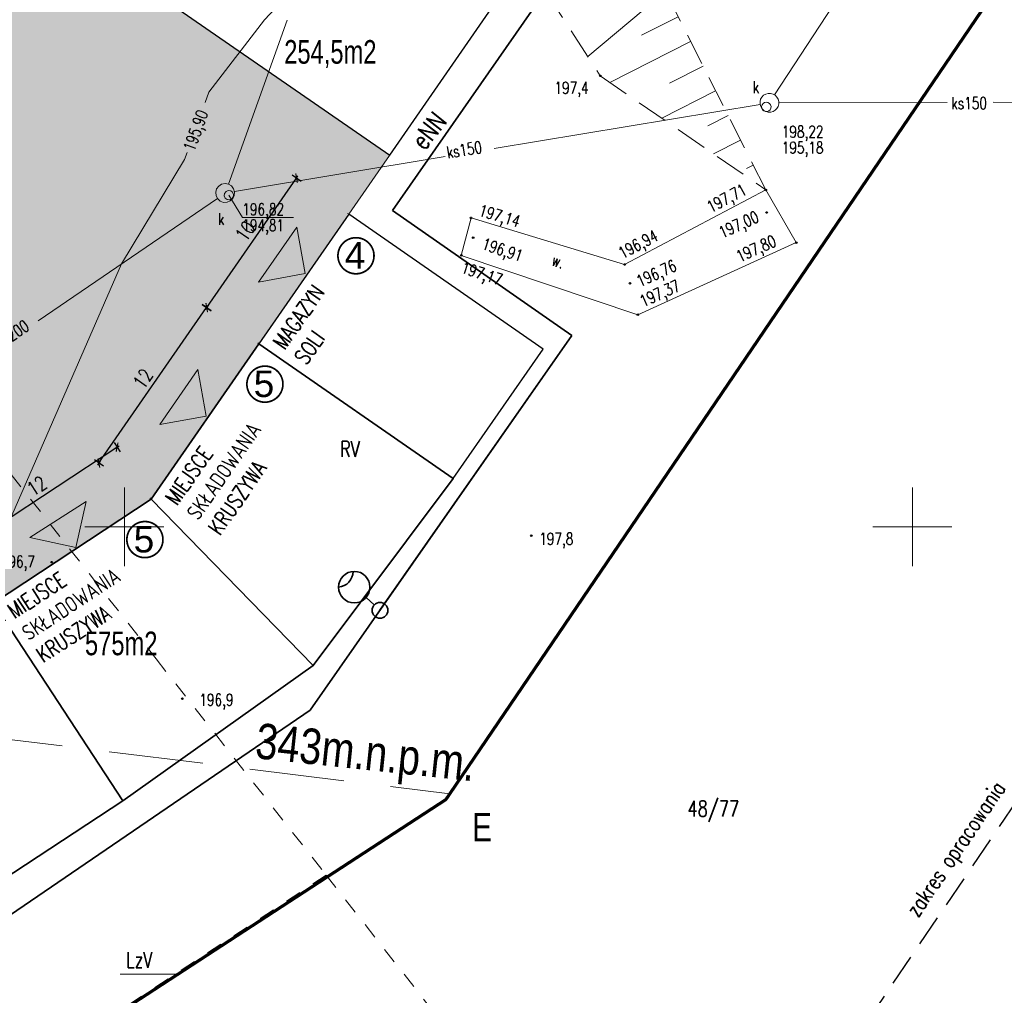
# Model space of a CAD drawing. Header units: centimetres. Extents: x 7405865 to 7407304, y 5744803 to 5745352.
# Tile 13 of 18: x 7406093 to 7406156, y 5745170 to 5745232. Entities that reach past the tile are written whole.
import ezdxf
from ezdxf.enums import TextEntityAlignment as Align

# ---------------------------------------------------------------- set-up
doc = ezdxf.new("R2010")
doc.units = ezdxf.units.CM
doc.header["$LTSCALE"] = 2
doc.header["$MEASUREMENT"] = 0
for name, pattern in [('0', [1.5, 1, -0.5]), ('1003', [0]), ('2217', [2, 1.5, -0.5]), ('2218', [1, 0.5, -0.5]), ('DOT2', [3.175, 0, -3.175]), ('PHANTOM2', [1.25, 0.625, -0.125, 0.125, -0.125, 0.125, -0.125])]:
    doc.linetypes.add(name, pattern=pattern)
for name, color, linetype in [('A-OPISY', 70, 'Continuous'), ('DZIALKI', 98, 'Continuous'), ('DZIALKI-OPIS', 98, 'Continuous'), ('KANALIZACJA', 36, 'Continuous'), ('KANALIZACJA-OPIS', 38, 'Continuous'), ('KONTURY-OPIS', 98, '2217'), ('MDCP_nowa', 7, 'Continuous'), ('MPZP', 70, 'Continuous'), ('ROW', 142, 'Continuous'), ('RZEDNE', 7, 'Continuous'), ('SIATKA', 7, 'Continuous'), ('SKARPA', 201, 'Continuous'), ('STUDNIA_PODZIEMNA', 28, 'Continuous'), ('STUDZIENKA', 98, 'Continuous'), ('UZYTKI', 98, '2218'), ('UZYTKI-OPIS', 98, '2218'), ('WLAZ_OKRAGLY', 42, 'Continuous'), ('WODOC-OPIS', 5, 'Continuous'), ('WODOCIAG', 5, 'Continuous'), ('zakres', 7, '0')]:
    doc.layers.add(name, color=color, linetype=linetype)
for name, color, linetype, lineweight in [('A-TEREN', 7, 'Continuous', 13), ('A-TEXT', 7, 'Continuous', 9), ('CKWYMIAR', 3, 'Continuous', 25), ('E-kabel', 1, 'Continuous', 35), ('OPISY', 70, 'Continuous', 18), ('p.poz.', 10, 'Continuous', 20), ('TEREN', 250, 'Continuous', 13)]:
    doc.layers.add(name, color=color, linetype=linetype, lineweight=lineweight)
doc.layers.add('CKPOM_POWIERZ', color=1, linetype='Continuous', plot=False)
doc.styles.add('Arial-Bold', font='arial.ttf', dxfattribs={"width": 0.75})
doc.styles.add('RomanS', font='romans.shx', dxfattribs={"width": 0.75})
doc.styles.get("Standard").update_dxf_attribs({"font": 'ic-simplex.shx', "width": 0.8})
doc.styles.add('STYL_ARIAL', font='simplex', dxfattribs={"width": 0.75, "oblique": 0.1})
doc.styles.add('XREF-KLA-LEGEND$0$STAMP', font='ARIAL.TTF')
doc.dimstyles.new('Mapa500', dxfattribs={"dimtxt": 0.9, "dimasz": 0.007, "dimexe": 0.3, "dimexo": 0, "dimgap": 0.3, "dimtad": 1, "dimrnd": 0.01, "dimzin": 9, "dimtxsty": 'RomanS', "dimblk": 'ZASIECZKA POMOCNICZA', "dimcen": 0.25, "dimclrd": 3, "dimclre": 256, "dimclrt": 256, "dimadec": 0, "dimazin": 2, "dimtp": 5, "dimtfac": 1, "dimtofl": 0, "dimtmove": 0, "dimatfit": 3, "dimfxl": 1, "dimtolj": 1, "dimtzin": 0, "dimlwe": 5, "dimarcsym": 0})

# ---------------------------------------------------------------- blocks, each defined once
blk = doc.blocks.new('OTRS')
at = {"color": 0}
blk.add_circle((0, 0), 0.05, dxfattribs=at)
blk = doc.blocks.new('SURS')
at = {"color": 0}
blk.add_circle((0, 0), 0.05, dxfattribs=at)
blk = doc.blocks.new('A$7E8815FB1995')
at = {"layer": 'DZIALKI', "color": 7, "lineweight": 18}
for p, q in [((20.4, -117.3), (55.41, -65.77)), ((-54.04, -165.81), (20.4, -117.3))]:
    blk.add_line(p, q, dxfattribs=at)
at = {"layer": 'KANALIZACJA', "color": 34, "lineweight": 18}
for p, q in [((44.945, -66.943), (41.257, -72.597)), ((6.605, -78.26), (10.32, -67.858)), ((41.529, -73.099), (52.216, -73.076)), ((55.131, -73.07), (65.596, -73.08)), ((40.337, -73.198), (23.468, -75.993)), ((6.987, -78.724), (20.355, -76.509)), ((-5.473, -86.938), (5.9, -79.161))]:
    blk.add_line(p, q, dxfattribs=at)
at = {"layer": 'KANALIZACJA-OPIS', "color": 34, "lineweight": 18}
for p, q in [((6.635, -78.962), (7.497, -80.385)), ((7.497, -80.385), (10.728, -80.385))]:
    blk.add_line(p, q, dxfattribs=at)
at = {"layer": 'ROW', "color": 7, "lineweight": 18}
for p, q in [((31.74, -83.36), (40.7, -78.63)), ((40.7, -78.63), (42.63, -81.97)), ((21.38, -82.78), (22, -80.4)), ((22, -80.4), (31.74, -83.36)), ((42.63, -81.97), (32.58, -86.54)), ((32.58, -86.54), (21.38, -82.78))]:
    blk.add_line(p, q, dxfattribs=at)
at = {"layer": 'SIATKA', "color": 7, "lineweight": 18}
for p, q in [((0, -102.5), (0, -97.5)), ((50, -102.5), (50, -97.5)), ((-2.5, -100), (2.5, -100)), ((47.5, -100), (52.5, -100))]:
    blk.add_line(p, q, dxfattribs=at)
at = {"layer": 'SKARPA', "color": 7, "linetype": '0', "lineweight": 18}
for p, q in [((15.32, -48.38), (30.2, -71.39)), ((40.7, -78.63), (34.86, -67.1)), ((30.2, -71.39), (40.7, -78.63))]:
    blk.add_line(p, q, dxfattribs=at)
at = {"layer": 'SKARPA', "color": 7, "lineweight": 18}
for p, q in [((34.116, -66.214), (29.409, -70.166)), ((35.131, -67.636), (32.809, -68.812)), ((35.926, -69.204), (30.797, -71.802)), ((36.72, -70.773), (34.583, -71.855)), ((37.514, -72.341), (34.093, -74.074)), ((38.309, -73.909), (37.025, -74.56)), ((39.103, -75.478), (37.388, -76.346)), ((39.898, -77.046), (39.467, -77.264)), ((40.692, -78.614), (40.684, -78.619))]:
    blk.add_line(p, q, dxfattribs=at)
at = {"layer": 'STUDNIA_PODZIEMNA', "color": 34, "lineweight": 18}
for p, q in [((40.334, -73.025), (40.373, -72.873)), ((40.335, -73.181), (40.334, -73.025)), ((40.373, -72.873), (40.451, -72.737)), ((40.451, -72.737), (40.561, -72.626)), ((40.561, -72.626), (40.696, -72.547)), ((40.696, -72.547), (40.848, -72.505)), ((40.848, -72.505), (41.004, -72.505)), ((41.004, -72.505), (41.156, -72.544)), ((41.156, -72.544), (41.292, -72.622)), ((41.292, -72.622), (41.403, -72.732)), ((41.403, -72.732), (41.482, -72.867)), ((41.482, -72.867), (41.523, -73.018)), ((41.523, -73.018), (41.524, -73.175)), ((40.376, -73.332), (40.335, -73.181)), ((40.455, -73.468), (40.376, -73.332)), ((40.566, -73.578), (40.455, -73.468)), ((40.702, -73.655), (40.566, -73.578)), ((40.854, -73.695), (40.702, -73.655)), ((41.01, -73.694), (40.854, -73.695)), ((41.162, -73.653), (41.01, -73.694)), ((41.297, -73.574), (41.162, -73.653)), ((41.407, -73.463), (41.297, -73.574)), ((41.485, -73.327), (41.407, -73.463)), ((41.524, -73.175), (41.485, -73.327))]:
    blk.add_line(p, q, dxfattribs=at)
at = {"layer": 'STUDZIENKA', "color": 7, "lineweight": 18}
for p, q in [((5.797, -78.775), (5.855, -78.562)), ((5.855, -78.562), (5.985, -78.384)), ((5.985, -78.384), (6.171, -78.266)), ((6.171, -78.266), (6.387, -78.223)), ((6.387, -78.223), (6.605, -78.26)), ((6.605, -78.26), (6.793, -78.374)), ((6.793, -78.374), (6.929, -78.548)), ((6.929, -78.548), (6.992, -78.759)), ((5.82, -78.994), (5.797, -78.775)), ((5.921, -79.19), (5.82, -78.994)), ((6.086, -79.337), (5.921, -79.19)), ((6.292, -79.414), (6.086, -79.337)), ((6.717, -79.329), (6.513, -79.411)), ((6.878, -79.178), (6.717, -79.329)), ((6.974, -78.979), (6.878, -79.178)), ((6.992, -78.759), (6.974, -78.979)), ((6.513, -79.411), (6.292, -79.414))]:
    blk.add_line(p, q, dxfattribs=at)
at = {"layer": 'UZYTKI', "color": 86, "linetype": '2218', "lineweight": 18}
for p, q in [((-33.14, -63.66), (2.022, -108.381)), ((2.022, -108.381), (12.8, -122.09)), ((12.8, -122.09), (-12.32, -138.59)), ((12.8, -122.09), (31.502, -145.874))]:
    blk.add_line(p, q, dxfattribs=at)
at = {"layer": 'UZYTKI-OPIS', "color": 86, "linetype": '1003', "lineweight": 18}
blk.add_line((3.399, -128.38), (-0.276, -128.38), dxfattribs=at)
at = {"layer": 'WLAZ_OKRAGLY', "color": 7, "lineweight": 18}
for p, q in [((40.528, -73.143), (40.621, -73.083)), ((40.621, -73.083), (40.729, -73.062)), ((40.729, -73.062), (40.838, -73.081)), ((40.838, -73.081), (40.932, -73.137)), ((40.434, -73.338), (40.463, -73.231)), ((40.446, -73.448), (40.434, -73.338)), ((40.496, -73.546), (40.446, -73.448)), ((40.463, -73.231), (40.528, -73.143)), ((40.578, -73.619), (40.496, -73.546)), ((40.682, -73.657), (40.578, -73.619)), ((40.792, -73.656), (40.682, -73.657)), ((40.894, -73.615), (40.792, -73.656)), ((40.975, -73.539), (40.894, -73.615)), ((40.932, -73.137), (41, -73.225)), ((41.023, -73.44), (40.975, -73.539)), ((41, -73.225), (41.031, -73.33)), ((41.031, -73.33), (41.023, -73.44)), ((6.451, -78.725), (6.594, -78.665)), ((6.594, -78.665), (6.748, -78.685)), ((6.748, -78.685), (6.872, -78.779)), ((6.338, -79.003), (6.357, -78.849)), ((6.398, -79.146), (6.338, -79.003)), ((6.357, -78.849), (6.451, -78.725)), ((6.522, -79.24), (6.398, -79.146)), ((6.676, -79.26), (6.522, -79.24)), ((6.819, -79.199), (6.676, -79.26)), ((6.913, -79.076), (6.819, -79.199)), ((6.872, -78.779), (6.932, -78.922)), ((6.932, -78.922), (6.913, -79.076))]:
    blk.add_line(p, q, dxfattribs=at)
at = {"layer": 'WODOCIAG', "color": 5, "lineweight": 18}
for p, q in [((8.882, -67.839), (15.943, -60.252)), ((5.358, -72.423), (8.882, -67.839)), ((5.121, -73.079), (5.358, -72.423)), ((-0.19, -83.319), (3.813, -76.695)), ((3.813, -76.695), (3.975, -76.245)), ((-9.011, -103.538), (-0.19, -83.319))]:
    blk.add_line(p, q, dxfattribs=at)
at = {"layer": 'zakres', "color": 7, "linetype": '0', "lineweight": 25}
blk.add_line((97.09, -57.807), (41.829, -139.145), dxfattribs=at)
at = {"layer": 'RZEDNE', "color": 7}
for name, p in [('SURS', (30.2, -71.39)), ('SURS', (40.7, -78.63)), ('SURS', (22, -80.4)), ('SURS', (40.75, -80.06)), ('SURS', (22.13, -81.66)), ('SURS', (42.63, -81.97)), ('SURS', (21.38, -82.78)), ('SURS', (31.74, -83.36)), ('SURS', (32.08, -84.55)), ('SURS', (32.58, -86.54)), ('SURS', (25.82, -100.56)), ('OTRS', (-4.614, -102.242)), ('SURS', (3.68, -110.9))]:
    blk.add_blockref(name, p, dxfattribs=at)
at = {"layer": 'DZIALKI-OPIS', "color": 7, "style": 'STYL_ARIAL', "width": 0.75}
blk.add_text('48/77', height=1, dxfattribs=at).set_placement((35.732, -117.373), align=Align.TOP_LEFT)
at = {"layer": 'KANALIZACJA-OPIS', "color": 34, "style": 'STYL_ARIAL', "width": 0.75}
blk.add_text('k', height=0.75, dxfattribs=at).set_placement((40.069, -72.111), align=Align.MIDDLE_CENTER)
blk.add_text('ks150', height=0.75, rotation=0.12, dxfattribs=at).set_placement((53.598, -73.123), align=Align.MIDDLE_CENTER)
for s, p in [('198,22', (41.709, -75.307)), ('195,18', (41.709, -76.319)), ('196,82', (7.482, -80.232)), ('194,81', (7.482, -81.244))]:
    blk.add_text(s, height=0.75, dxfattribs=at).set_placement(p)
for s, rotation, p in [('ks150', 9.409, (20.383, -75.896)), ('ks200', 34.3656, (-8.248, -88.108))]:
    blk.add_text(s, height=0.75, rotation=rotation, dxfattribs=at).set_placement(p, align=Align.TOP_LEFT)
blk.add_text('k', height=0.75, dxfattribs=at).set_placement((5.931, -80.098), align=Align.TOP_LEFT)
at = {"layer": 'KONTURY-OPIS', "color": 3, "style": 'STYL_ARIAL', "width": 0.75}
blk.add_text('RV', height=1, dxfattribs=at).set_placement((13.689, -94.556), align=Align.TOP_LEFT)
at = {"layer": 'ROW', "color": 7, "style": 'STYL_ARIAL', "width": 0.75}
blk.add_text('w.', height=0.75, rotation=341.4424, dxfattribs=at).set_placement((27.279, -82.678), align=Align.TOP_LEFT)
at = {"layer": 'RZEDNE', "color": 7, "style": 'STYL_ARIAL', "width": 0.75}
for s, p in [('197,4', (28.373, -72.147)), ('197,8', (27.407, -100.759)), ('196,9', (5.841, -110.972))]:
    blk.add_text(s, height=0.75, dxfattribs=at).set_placement(p, align=Align.MIDDLE_CENTER)
for s, rotation, p in [('197,71', 27.8297, (38.208, -79.149)), ('197,14', 343.0959, (23.808, -80.273)), ('197,00', 24.4525, (38.98, -80.819)), ('196,91', 341.4424, (23.992, -82.424)), ('196,94', 27.8297, (32.597, -82.073)), ('197,80', 24.4525, (40.084, -82.348)), ('197,17', 341.4424, (22.677, -83.932)), ('196,76', 24.4525, (33.756, -83.916)), ('197,37', 24.4525, (33.97, -85.188))]:
    blk.add_text(s, height=0.75, rotation=rotation, dxfattribs=at).set_placement(p, align=Align.MIDDLE_CENTER)
blk.add_text('196,7', height=0.75, dxfattribs=at).set_placement((-7.844, -102.806), align=Align.BOTTOM_LEFT)
at = {"layer": 'UZYTKI-OPIS', "color": 86, "style": 'STYL_ARIAL', "width": 0.75}
blk.add_text('LzV', height=1, dxfattribs=at).set_placement((0.107, -126.973), align=Align.TOP_LEFT)
at = {"layer": 'WODOC-OPIS', "color": 5, "style": 'STYL_ARIAL', "width": 0.75}
blk.add_text('195,90', height=0.75, rotation=70.1139, dxfattribs=at).set_placement((4.527, -74.854), align=Align.MIDDLE_CENTER)
at = {"layer": 'zakres', "color": 7, "style": 'STYL_ARIAL', "width": 0.75}
blk.add_text('zakres opracowania', height=1, rotation=55.8074, dxfattribs=at).set_placement((50.599, -125.009), align=Align.BOTTOM_LEFT)
blk = doc.blocks.new('ZASIECZKA POMOCNICZA')
for p, q in [((-22.5, 0), (22.5, 0)), ((0, 50), (0, -50))]:
    blk.add_line(p, q)
at = {"const_width": 10}
blk.add_lwpolyline([(-30.1, -30.1), (30.1, 30.1)], dxfattribs=at)
blk = doc.blocks.new('*D118')
at = {"layer": 'CKWYMIAR', "linetype": 'DOT2', "lineweight": 5}
for p, q in [((7406114.243, 5745219.83), (7406110.679, 5745222.301)), ((7406108.544, 5745211.613), (7406104.981, 5745214.084))]:
    blk.add_line(p, q, dxfattribs=at)
at = {"layer": 'CKWYMIAR', "color": 3, "lineweight": -2}
blk.add_line((7406105.231, 5745213.919), (7406110.922, 5745222.125), dxfattribs=at)
at = {"layer": 'CKWYMIAR', "color": 3, "linetype": 'ByBlock', "lineweight": -2, "xscale": 0.006999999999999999, "yscale": 0.006999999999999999, "zscale": 0.006999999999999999}
for p, rotation in [((7406110.926, 5745222.13), 55.2597229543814), ((7406105.227, 5745213.913), 235.2597229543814)]:
    blk.add_blockref('ZASIECZKA POMOCNICZA', p, dxfattribs=dict(at, rotation=rotation))
at = {"layer": 'CKWYMIAR', "insert": (7406107.671, 5745218.753), "char_height": 0.9, "attachment_point": 5, "rotation": 55.25972, "style": 'RomanS'}
blk.add_mtext('\\A1;10', dxfattribs=at)
blk = doc.blocks.new('A$7E87182A29166')
at = {"linetype": 'ByBlock'}
blk.add_lwpolyline([(0, -15), (10, -15), (10, 0), (0, 0)], close=True, dxfattribs=at)
at = {"linetype": 'ByBlock', "insert": (0.558, -0.6), "char_height": 1, "width": 87.90251, "attachment_point": 1, "style": 'STYL_ARIAL'}
blk.add_mtext('{\\Fsimplex.shx;MAGAZYN\\PSOLI}', dxfattribs=at)
blk = doc.blocks.new('*D123')
at = {"layer": 'CKWYMIAR', "color": 3, "lineweight": -2}
blk.add_line((7406098.39, 5745204.056), (7406105.22, 5745213.906), dxfattribs=at)
at = {"layer": 'CKWYMIAR', "linetype": 'DOT2', "lineweight": 5}
for p, q in [((7406108.541, 5745211.611), (7406104.978, 5745214.083)), ((7406101.703, 5745201.751), (7406098.139, 5745204.222))]:
    blk.add_line(p, q, dxfattribs=at)
at = {"layer": 'CKWYMIAR', "color": 3, "lineweight": -2, "xscale": 0.006999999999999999, "yscale": 0.006999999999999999, "zscale": 0.006999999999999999}
for p, rotation in [((7406105.224, 5745213.912), 55.25972296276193), ((7406098.386, 5745204.051), 235.2597229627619)]:
    blk.add_blockref('ZASIECZKA POMOCNICZA', p, dxfattribs=dict(at, rotation=rotation))
at = {"layer": 'CKWYMIAR', "insert": (7406101.185, 5745209.403), "char_height": 0.9, "attachment_point": 5, "rotation": 55.25972, "style": 'RomanS'}
blk.add_mtext('\\A1;12', dxfattribs=at)
blk = doc.blocks.new('*D125')
at = {"layer": 'CKWYMIAR', "color": 3, "lineweight": -2}
blk.add_line((7406089.513, 5745198.465), (7406099.531, 5745205.046), dxfattribs=at)
at = {"layer": 'CKWYMIAR', "linetype": 'DOT2', "lineweight": 5}
for p, q in [((7406101.704, 5745201.751), (7406099.372, 5745205.301)), ((7406091.674, 5745195.162), (7406089.342, 5745198.712))]:
    blk.add_line(p, q, dxfattribs=at)
at = {"layer": 'CKWYMIAR', "color": 3, "linetype": 'ByBlock', "lineweight": -2, "xscale": 0.006999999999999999, "yscale": 0.006999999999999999, "zscale": 0.006999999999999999}
for p, rotation in [((7406099.537, 5745205.05), 33.30403324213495), ((7406089.507, 5745198.461), 213.3040332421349)]:
    blk.add_blockref('ZASIECZKA POMOCNICZA', p, dxfattribs=dict(at, rotation=rotation))
at = {"layer": 'CKWYMIAR', "insert": (7406094.442, 5745202.6), "char_height": 0.9, "attachment_point": 5, "rotation": 33.30403, "style": 'RomanS'}
blk.add_mtext('\\A1;12', dxfattribs=at)

msp = doc.modelspace()

# ---------------------------------------------------------------- hatches: boundary and pattern name
at = {"layer": 'A-TEREN', "linetype": 'Continuous', "lineweight": 5, "transparency": 33554483}
h = msp.add_hatch(dxfattribs=at)
h.set_pattern_fill('AR-CONC', color=252, scale=0.01, angle=354)
h.set_pattern_definition([(404, (0, 0), (1.795205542, -0.34895253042), [0.1905, -2.0955]), (709, (0, 0), (-0.1507890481, 1.93693893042), [0.1524, -1.6764]), (454.451, (0.1496, -0.029), (1.64442213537, 1.58797706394), [0.1619, -1.7809]), (400.1842, (0.053, 0.5052), (2.6519942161, -0.7014749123), [0.28575, -3.14325]), (450.6356, (0.274, 0.4468), (2.6196672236, 2.21254633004), [0.24285, -2.67135]), (705.184, (0.053, 0.5052), (2.6196704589, 2.2125415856), [0.2286, -2.5146]), (375, (0.2924, 0.3524), (1.40094660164, -1.17553367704), [0.1905, -2.0955]), (680, (0.2924, 0.3524), (0.8071635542, 1.76718894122), [0.1524, -1.6764]), (425.4514, (0.4092, 0.2544), (2.20810643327, 0.59165977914), [0.1619, -1.7809]), (391.5, (0, 0), (0.119100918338, 0.837689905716), [0, -1.65608, 0, -1.7018, 0, -1.68275]), (361.5, (0, 0), (0.76925338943, 0.92647218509), [0, -0.97028, 0, -1.61798, 0, -0.64135]), (321.5, (-0.5633, 0.0592), (1.342489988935, -0.1987043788), [0, -0.635, 0, -1.9812, 0, -2.6289]), (311.5, (-0.8159, 0.0858), (1.49975506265, 0.0980348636), [0, -0.8255, 0, -1.31572, 0, -1.8669])])
h.paths.add_polyline_path([(7406037.766, 5745272.109, -0.041242), (7406037.626, 5745271.097, 0.042622)])
h.paths.add_polyline_path([(7406032.678, 5745290.571), (7406033.492, 5745289.349, 0.525245), (7406043.372, 5745289.386), (7406044.274, 5745290.705), (7406049.207, 5745287.29), (7406045.42, 5745281.75), (7406055.702, 5745274.721), (7406051.77, 5745268.97), (7406058.878, 5745263.698), (7406063.894, 5745260.226), (7406064.804, 5745261.542), (7406068.233, 5745259.168), (7406059.796, 5745246.98), (7406033.919, 5745264.926), (7406032.676, 5745263.108), (7406081.644, 5745188.573), (7406101.703, 5745201.751), (7406114.234, 5745219.83), (7406116.86, 5745223.561), (7406100.392, 5745234.96), (7406107.632, 5745245.419), (7406124.097, 5745234.016), (7406125.534, 5745235.826), (7406115.32, 5745251.62), (7406105.462, 5745258.288), (7406089.071, 5745271.462), (7406082.698, 5745276.857), (7406082.639, 5745279.701), (7406048.946, 5745302.693), (7406047.892, 5745305.126), (7406042.957, 5745304.312), (7406044.081, 5745301.723), (7406027.46, 5745298.41)])
edge = h.paths.add_edge_path()
edge.add_arc((7406077.021, 5745225.751), 4.742, 0, 360)
h.paths.add_polyline_path([(7406055.702, 5745274.721), (7406051.77, 5745268.97), (7406059.691, 5745263.291), (7406059.618, 5745263.186), (7406060.19, 5745262.79), (7406063.894, 5745260.226), (7406064.804, 5745261.542), (7406068.233, 5745259.168), (7406075.23, 5745269.276), (7406067.526, 5745274.609), (7406067.451, 5745274.501), (7406049.18, 5745287.25), (7406045.42, 5745281.75)])
h.paths.add_polyline_path([(7406075.545, 5745252.161), (7406082.784, 5745262.619), (7406107.632, 5745245.419), (7406100.392, 5745234.96)])
at = {"layer": 'OPISY', "linetype": 'ByBlock', "transparency": 33554687}
for points in [[(7406110.935, 5745219.018), (7406108.517, 5745215.531), (7406111.469, 5745216.066)], [(7406104.664, 5745209.977), (7406102.246, 5745206.491), (7406105.198, 5745207.025)], [(7406097.575, 5745201.614), (7406094.001, 5745199.328), (7406096.931, 5745198.684)]]:
    msp.add_hatch(color=256, dxfattribs=at).paths.add_polyline_path(points)

# ---------------------------------------------------------------- linework, layer by layer
at = {"linetype": 'ByBlock'}
for points in [[(7406116.836, 5745223.577), (7406124.076, 5745234.036), (7406107.632, 5745245.419), (7406100.392, 5745234.96)], [(7406111.979, 5745191.204), (7406120.867, 5745203.064), (7406108.541, 5745211.611), (7406101.703, 5745201.751)], [(7406099.91, 5745182.625), (7406111.979, 5745191.204), (7406101.703, 5745201.751), (7406091.673, 5745195.162)], [(7406089.88, 5745176.036), (7406099.91, 5745182.625), (7406091.673, 5745195.162), (7406081.644, 5745188.573)]]:
    msp.add_lwpolyline(points, close=True, dxfattribs=at)
at = {"layer": 'A-TEREN', "color": 252, "linetype": 'Continuous', "lineweight": 5, "transparency": 33554483}
msp.add_lwpolyline([(7406036.864, 5745275.602, -0.296205), (7406036.745, 5745269.06), (7406033.918, 5745264.926), (7406032.676, 5745263.108), (7406081.644, 5745188.573), (7406101.704, 5745201.751), (7406114.243, 5745219.83), (7406114.234, 5745219.83), (7406123.895, 5745233.761), (7406125.534, 5745235.826), (7406115.32, 5745251.62), (7406105.462, 5745258.288), (7406089.071, 5745271.462), (7406082.698, 5745276.857), (7406082.639, 5745279.701), (7406048.946, 5745302.693), (7406047.892, 5745305.126), (7406042.957, 5745304.312), (7406044.081, 5745301.723), (7406027.46, 5745298.41), (7406023.46, 5745295.74), (7406036.864, 5745275.602)], format="xyb", dxfattribs=at)
at = {"layer": 'A-TEXT', "ltscale": 10, "const_width": 0.11}
for points in [[(7406114.014, 5745216.279, -1.337483), (7406115.767, 5745217.601, -0.747673), (7406114.014, 5745216.279, -1.337483)], [(7406108.237, 5745208.133, -1.337483), (7406109.989, 5745209.455, -0.747673), (7406108.237, 5745208.133, -1.337483)], [(7406100.622, 5745198.273, -1.337483), (7406102.375, 5745199.595, -0.747673), (7406100.622, 5745198.273, -1.337483)]]:
    msp.add_lwpolyline(points, format="xyb", dxfattribs=at)
at = {"layer": 'CKPOM_POWIERZ'}
msp.add_lwpolyline([(7406081.644, 5745188.573), (7406091.673, 5745195.162), (7406101.704, 5745201.751), (7406108.543, 5745211.614), (7406120.867, 5745203.064), (7406111.979, 5745191.204), (7406099.91, 5745182.625), (7406089.88, 5745176.036), (7406081.644, 5745188.573)], dxfattribs=at)
at = {"layer": 'E-kabel'}
for p, q in [((7406128.429, 5745236.447), (7406117.006, 5745220.075)), ((7406117.006, 5745220.075), (7406128.383, 5745212.137)), ((7406128.383, 5745212.137), (7406111.798, 5745188.369)), ((7406116.22, 5745194.706), (7406128.383, 5745212.137)), ((7406115.855, 5745195.048), (7406115.345, 5745195.527)), ((7406111.798, 5745188.369), (7406088.938, 5745172.779))]:
    msp.add_line(p, q, dxfattribs=at)
for centre, radius in [((7406114.585, 5745196.174), 1), ((7406116.22, 5745194.706), 0.5)]:
    msp.add_circle(centre, radius, dxfattribs=at)
msp.add_arc((7406113.514, 5745197.177), 1, 274.03202, 359.69614, dxfattribs=at)
at = {"layer": 'MPZP', "linetype": '0', "lineweight": 20, "ltscale": 3}
msp.add_line((7406009.707, 5745196.74), (7406120.651, 5745183.069), dxfattribs=at)
at = {"layer": 'MPZP', "lineweight": 50}
msp.add_lwpolyline([(7406050.406, 5745305.534), (7406155.404, 5745234.23), (7406120.4, 5745182.7), (7406045.96, 5745134.19), (7406007.358, 5745194.311)], dxfattribs=at)
at = {"layer": 'OPISY', "linetype": 'ByBlock'}
for points in [[(7406108.517, 5745215.531), (7406111.469, 5745216.066), (7406110.935, 5745219.018), (7406108.517, 5745215.531)], [(7406102.246, 5745206.491), (7406105.198, 5745207.025), (7406104.664, 5745209.977), (7406102.246, 5745206.491)], [(7406094.001, 5745199.328), (7406096.931, 5745198.684), (7406097.575, 5745201.614), (7406094.001, 5745199.328)]]:
    msp.add_lwpolyline(points, dxfattribs=at)
at = {"layer": 'TEREN', "color": 6, "linetype": 'PHANTOM2', "ltscale": 5, "true_color": 0xff0fff}
msp.add_lwpolyline([(7406155.406, 5745234.233, 0.2, 0.2, 0), (7406120.4, 5745182.7, 0.2, 0.2, 0), (7406045.96, 5745134.19, 0.2, 0.2, 0), (7406002.62, 5745201.69, 0.2, 0.2, 0), (7406012.1, 5745303.37, 0.2, 0.2, 0)], format="xyseb", dxfattribs=at)

# ---------------------------------------------------------------- block references
at = {"linetype": 'ByBlock', "rotation": 55.24925390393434}
msp.add_blockref('A$7E87182A29166', (7406108.543, 5745211.614), dxfattribs=at)
at = {"layer": 'MDCP_nowa'}
msp.add_blockref('A$7E8815FB1995', (7406100, 5745300), dxfattribs=at)

# ---------------------------------------------------------------- texts
at = {"linetype": 'ByBlock', "char_height": 1, "width": 9.41656, "attachment_point": 1, "style": 'STYL_ARIAL'}
for insert, rotation in [((7406102.514, 5745201.867), 55.25972), ((7406092.469, 5745194.966), 33.30403)]:
    msp.add_mtext('{\\Fsimplex.shx|c0;MIEJSCE SKŁADOWANIA\\PKRUSZYWA}', dxfattribs=dict(at, insert=insert, rotation=rotation))
at = {"layer": 'A-OPISY', "color": 1, "linetype": 'Continuous', "insert": (7406118.101, 5745224.569, 10.12), "char_height": 1.2, "width": 68.7839, "attachment_point": 1, "rotation": 52, "style": 'RomanS'}
msp.add_mtext('eNN', dxfattribs=at)
at = {"layer": 'A-TEXT', "ltscale": 10, "style": 'XREF-KLA-LEGEND$0$STAMP'}
msp.add_text('4', height=1.68, rotation=359.98953, dxfattribs=at).set_placement((7406114.634, 5745217.222), align=Align.MIDDLE_CENTER)
for p in [(7406108.857, 5745209.076, -10.12), (7406101.242, 5745199.216, -10.12)]:
    msp.add_text('5', height=1.68, dxfattribs=at).set_placement(p, align=Align.MIDDLE_CENTER)
at = {"layer": 'MPZP', "insert": (7406115.267, 5745185.377), "char_height": 2.2481, "width": 2.61348, "attachment_point": 5, "rotation": 353.94988}
msp.add_mtext('{\\fArial|b0|i0|c238|p34;343m.n.p.m.}', dxfattribs=at)
at = {"layer": 'OPISY', "style": 'Arial-Bold', "width": 0.75}
msp.add_text('E', height=1.8, dxfattribs=at).set_placement((7406122.697, 5745180.948), align=Align.MIDDLE_CENTER)
at = {"layer": 'p.poz.', "char_height": 1.2, "width": 29.45371, "attachment_point": 1, "style": 'RomanS'}
for s, insert in [('\\pxi-3,l3,qc,t3;{\\F.shx.shx.shx.shx.shx.shx;\\H1.25x;254,5m2}', (7406098.343, 5745230.879)), ('\\pxi-3,l3,qc,t3;{\\F.shx.shx.shx.shx.shx;\\H1.25x;575m2}', (7406085.074, 5745193.356))]:
    msp.add_mtext(s, dxfattribs=dict(at, insert=insert))

# ---------------------------------------------------------------- dimensions: what is measured, and where the dimension line sits
at = {"layer": 'CKWYMIAR'}
for base, p1, p2, angle, picture, middle in [((7406110.926, 5745222.13), (7406108.544, 5745211.613), (7406114.243, 5745219.83), 55.25972, '*D118', (7406108.287, 5745218.326)), ((7406105.224, 5745213.912), (7406101.703, 5745201.751), (7406108.541, 5745211.611), 55.25972, '*D123', (7406101.801, 5745208.975)), ((7406099.537, 5745205.05), (7406091.674, 5745195.162), (7406101.704, 5745201.751), 33.30403, '*D125', (7406094.854, 5745201.973))]:
    dim = msp.add_linear_dim(base=base, p1=p1, p2=p2, angle=angle, dimstyle='Mapa500', override={"dimtxt": 0.9}, dxfattribs=at)
    dim.commit()
    dim.dimension.update_dxf_attribs({"geometry": picture, "text_midpoint": middle, "dimtype": 161})

doc.saveas('drawing.dxf')
